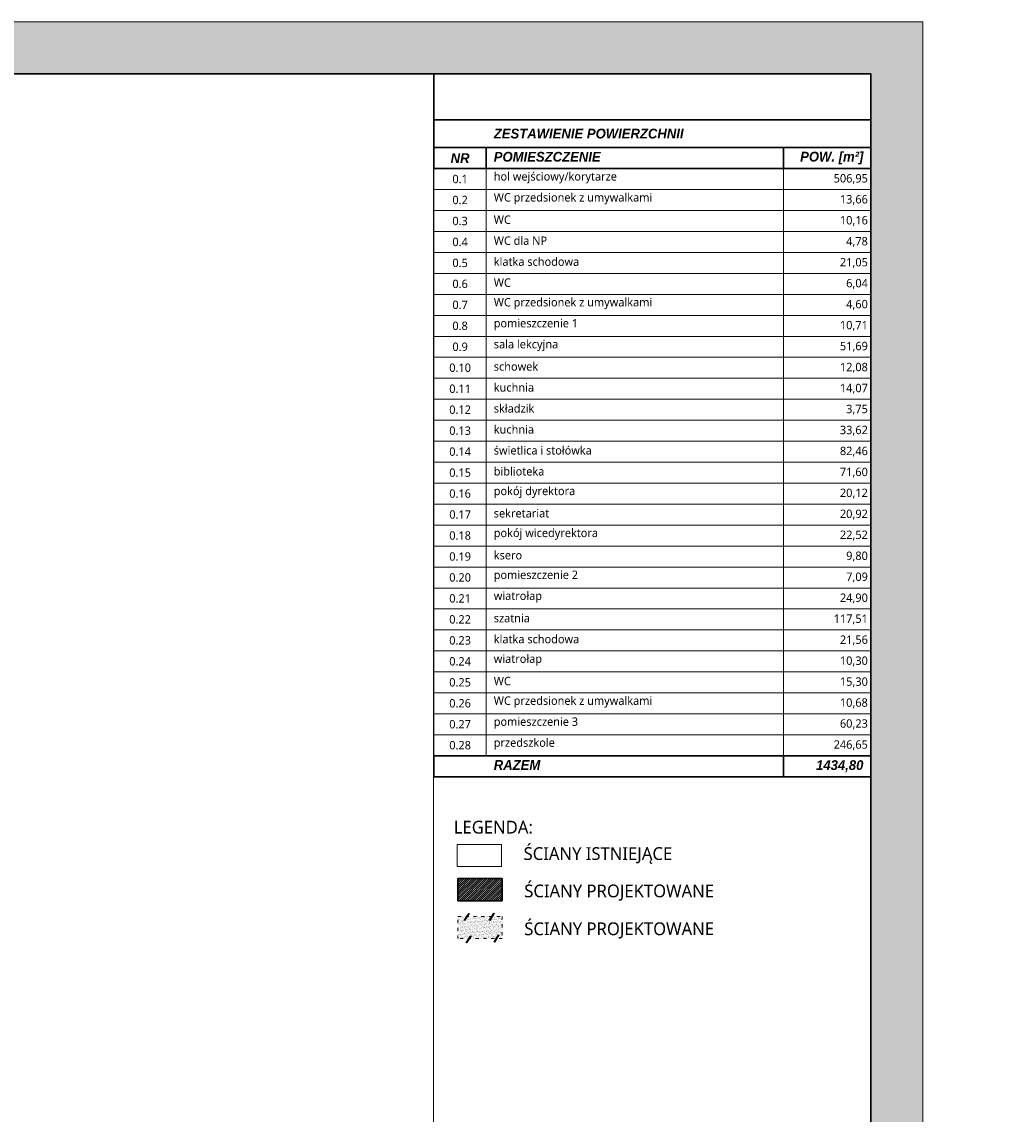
# Model space of a CAD drawing. Header units: millimetres. Extents: x -221 to 149158, y -114258 to 0.
# Tile 45 of 219: x 88205 to 92016, y -63303 to -59103. Entities that reach past the tile are written whole.
import ezdxf

# ---------------------------------------------------------------- set-up
doc = ezdxf.new("R2010")
doc.units = ezdxf.units.MM
doc.linetypes.add('ACAD_ISO03W100', pattern=[30, 12, -18])
doc.layers.get('0').update_dxf_attribs({"lineweight": 0})
for name, color, linetype, lineweight in [('A-opisram.ART', 250, 'Continuous', 0), ('opis..KF', 250, 'Continuous', 15), ('wymiar..KF', 12, 'Continuous', 5), ('zmiany..KF', 240, 'Continuous', 9), ('ściana pro..KF', 222, 'Continuous', 30), ('ściany ist..KF', 61, 'Continuous', 5)]:
    doc.layers.add(name, color=color, linetype=linetype, lineweight=lineweight)
doc.layers.add('A-pomocram.ART', color=254, linetype='Continuous', lineweight=0, plot=False)
doc.layers.add('A-przekrycieram.ART', color=7, linetype='Continuous', lineweight=0, true_color=0xffffff)
doc.layers.add('wypełnienie 2', color=7, linetype='Continuous', lineweight=0, true_color=0x363636)
doc.styles.add('ARCH', font='segoeuil.ttf')
doc.styles.add('kamil', font='GOTHIC.TTF')
doc.dimstyles.new('50..KF', dxfattribs={"dimscale": 0.5, "dimtxt": 12, "dimasz": 10, "dimexe": 5, "dimexo": 5, "dimgap": 3, "dimtad": 1, "dimdec": 1, "dimrnd": 0.5, "dimtxsty": 'kamil', "dimblk": 'ARCHTICK', "dimcen": 0, "dimclrd": 256, "dimclre": 256, "dimclrt": 256, "dimadec": 0, "dimazin": 0, "dimtfac": 1, "dimtdec": 1, "dimtofl": 0, "dimtmove": 0, "dimatfit": 3, "dimfxl": 10, "dimfxlon": 1, "dimlwd": 0, "dimlwe": 0, "dimarcsym": 0})

# ---------------------------------------------------------------- blocks, each defined once
blk = doc.blocks.new('_ArchTick')
at = {"color": 0, "linetype": 'ByBlock', "const_width": 0.15}
blk.add_lwpolyline([(-0.5, -0.5), (0.5, 0.5)], dxfattribs=at)
blk = doc.blocks.new('*D1279')
at = {"layer": 'Defpoints', "color": 0, "transparency": 16777216}
for p in [(14.6, -62912.1), (119184.8, -62912.1), (0, -62950)]:
    blk.add_point(p, dxfattribs=at)
at = {"layer": 'wymiar..KF', "linetype": 'Continuous', "lineweight": 0, "transparency": 16777216}
for p, q in [((19.6, -62912.1), (12.1, -62912.1)), ((14.6, -62950), (14.6, -62912.1)), ((9.6, -62950), (17.1, -62950))]:
    blk.add_line(p, q, dxfattribs=at)
at = {"layer": 'wymiar..KF', "lineweight": 0, "transparency": 16777216, "xscale": 5, "yscale": 5, "zscale": 5}
for p, rotation in [((14.6, -62912.1), 90), ((14.6, -62950), 270)]:
    blk.add_blockref('_ArchTick', p, dxfattribs=dict(at, rotation=rotation))
at = {"layer": 'wymiar..KF', "transparency": 16777216, "insert": (10, -62931.1), "char_height": 6, "attachment_point": 5, "rotation": 90, "style": 'kamil'}
blk.add_mtext('38', dxfattribs=at)
blk = doc.blocks.new('*U1674')
at = {"layer": 'A-przekrycieram.ART'}
h = blk.add_hatch(color=256, dxfattribs=at)
h.dxf.hatch_style = 1
h.paths.add_polyline_path([(0, 4200), (5940, 4200), (5940, 0), (0, 0)])
h.paths.add_polyline_path([(200, 4100), (5840, 4100), (5840, 100), (200, 100)], flags=16)
at = {"layer": 'A-opisram.ART'}
blk.add_line((4999.44, 100), (4999.44, 4100), dxfattribs=at)
at = {"layer": 'A-opisram.ART', "lineweight": 30}
blk.add_lwpolyline([(200, 4100), (5840, 4100), (5840, 100), (200, 100)], close=True, dxfattribs=at)
at = {"layer": 'A-pomocram.ART'}
blk.add_lwpolyline([(0, 4200), (5940, 4200), (5940, 0), (0, 0)], close=True, dxfattribs=at)

msp = doc.modelspace()

# ---------------------------------------------------------------- hatches: boundary and pattern name
at = {"layer": 'wypełnienie 2', "linetype": 'ByBlock'}
h = msp.add_hatch(dxfattribs=at)
h.set_pattern_fill('ANSI31', color=256, scale=1.815821)
h.set_pattern_definition([(45, (-73473.235, 47333.648), (-4.07663547, 4.07663547), [])])
h.paths.add_polyline_path([(90051.3, -62482.8), (89881.07, -62482.8), (89881.07, -62397.69), (90051.3, -62397.69)])
at = {"layer": 'zmiany..KF', "linetype": 'ACAD_ISO03W100', "lineweight": 0, "ltscale": 0.1}
h = msp.add_hatch(dxfattribs=at)
h.set_pattern_fill('AR-SAND', color=256, scale=0.2)
h.paths.add_polyline_path([(90051.3, -62628.36), (89881.07, -62628.36), (89881.07, -62543.24), (90051.3, -62543.24)])

# ---------------------------------------------------------------- linework, layer by layer
at = {"layer": 'opis..KF', "lineweight": 30}
for points in [[(89789.05, -59479.36), (91468.68, -59479.36), (91468.68, -59303.22), (89789.05, -59303.22)], [(89789.05, -59586.86), (91468.68, -59586.86), (91468.68, -59479.36), (89789.05, -59479.36)], [(89789.05, -59586.86), (89990.43, -59586.86), (89990.43, -59667.5), (89789.05, -59667.5)], [(89990.43, -59586.86), (91132.72, -59586.86), (91132.72, -59667.5), (89990.43, -59667.5)], [(91132.72, -59586.86), (91468.68, -59586.86), (91468.68, -59667.5), (91132.72, -59667.5)], [(89789.05, -61925.19), (91132.72, -61925.19), (91132.72, -62005.82), (89789.05, -62005.82)], [(91132.72, -61925.19), (91468.68, -61925.19), (91468.68, -62005.82), (91132.72, -62005.82)]]:
    msp.add_lwpolyline(points, close=True, dxfattribs=at)
at = {"layer": 'opis..KF'}
for points in [[(89789.05, -59667.5), (89990.43, -59667.5), (89990.43, -59748.13), (89789.05, -59748.13)], [(89990.43, -59667.5), (91132.72, -59667.5), (91132.72, -59748.13), (89990.43, -59748.13)], [(91132.72, -59667.5), (91468.68, -59667.5), (91468.68, -59748.13), (91132.72, -59748.13)], [(89789.05, -59748.13), (89990.43, -59748.13), (89990.43, -59828.76), (89789.05, -59828.76)], [(89990.43, -59748.13), (91132.72, -59748.13), (91132.72, -59828.76), (89990.43, -59828.76)], [(91132.72, -59748.13), (91468.68, -59748.13), (91468.68, -59828.76), (91132.72, -59828.76)], [(89789.05, -59828.76), (89990.43, -59828.76), (89990.43, -59909.39), (89789.05, -59909.39)], [(89990.43, -59828.76), (91132.72, -59828.76), (91132.72, -59909.39), (89990.43, -59909.39)], [(91132.72, -59828.76), (91468.68, -59828.76), (91468.68, -59909.39), (91132.72, -59909.39)], [(89789.05, -59909.39), (89990.43, -59909.39), (89990.43, -59990.02), (89789.05, -59990.02)], [(89990.43, -59909.39), (91132.72, -59909.39), (91132.72, -59990.02), (89990.43, -59990.02)], [(91132.72, -59909.39), (91468.68, -59909.39), (91468.68, -59990.02), (91132.72, -59990.02)], [(89789.05, -59990.02), (89990.43, -59990.02), (89990.43, -60070.66), (89789.05, -60070.66)], [(89990.43, -59990.02), (91132.72, -59990.02), (91132.72, -60070.66), (89990.43, -60070.66)], [(91132.72, -59990.02), (91468.68, -59990.02), (91468.68, -60070.66), (91132.72, -60070.66)], [(89789.05, -60070.66), (89990.43, -60070.66), (89990.43, -60151.29), (89789.05, -60151.29)], [(89990.43, -60070.66), (91132.72, -60070.66), (91132.72, -60151.29), (89990.43, -60151.29)], [(91132.72, -60070.66), (91468.68, -60070.66), (91468.68, -60151.29), (91132.72, -60151.29)], [(89789.05, -60151.29), (89990.43, -60151.29), (89990.43, -60231.92), (89789.05, -60231.92)], [(89990.43, -60151.29), (91132.72, -60150.13), (91132.72, -60230.76), (89990.43, -60231.92)], [(91132.72, -60151.29), (91468.68, -60151.29), (91468.68, -60231.92), (91132.72, -60231.92)], [(89789.05, -60231.92), (89990.43, -60231.92), (89990.43, -60312.55), (89789.05, -60312.55)], [(89990.43, -60231.92), (91132.72, -60231.92), (91132.72, -60312.55), (89990.43, -60312.55)], [(91132.72, -60231.92), (91468.68, -60231.92), (91468.68, -60312.55), (91132.72, -60312.55)], [(89789.05, -60312.55), (89990.43, -60312.55), (89990.43, -60393.18), (89789.05, -60393.18)], [(89990.43, -60312.55), (91132.72, -60312.55), (91132.72, -60393.18), (89990.43, -60393.18)], [(91132.72, -60312.55), (91468.68, -60312.55), (91468.68, -60393.18), (91132.72, -60393.18)], [(89789.05, -60393.18), (89990.43, -60393.18), (89990.43, -60473.82), (89789.05, -60473.82)], [(89990.43, -60393.18), (91132.72, -60393.18), (91132.72, -60473.82), (89990.43, -60473.82)], [(91132.72, -60393.18), (91468.68, -60393.18), (91468.68, -60473.82), (91132.72, -60473.82)], [(89789.05, -60473.82), (89990.43, -60473.82), (89990.43, -60554.45), (89789.05, -60554.45)], [(89990.43, -60473.82), (91132.72, -60473.82), (91132.72, -60554.45), (89990.43, -60554.45)], [(91132.72, -60473.82), (91468.68, -60473.82), (91468.68, -60554.45), (91132.72, -60554.45)], [(89789.05, -60554.45), (89990.43, -60554.45), (89990.43, -60635.08), (89789.05, -60635.08)], [(89990.43, -60554.45), (91132.72, -60554.45), (91132.72, -60635.08), (89990.43, -60635.08)], [(91132.72, -60554.45), (91468.68, -60554.45), (91468.68, -60635.08), (91132.72, -60635.08)], [(89789.05, -60635.08), (89990.43, -60635.08), (89990.43, -60715.71), (89789.05, -60715.71)], [(89990.43, -60635.08), (91132.72, -60635.08), (91132.72, -60715.71), (89990.43, -60715.71)], [(91132.72, -60635.08), (91468.68, -60635.08), (91468.68, -60715.71), (91132.72, -60715.71)], [(89789.05, -60715.71), (89990.43, -60715.71), (89990.43, -60796.34), (89789.05, -60796.34)], [(89990.43, -60715.71), (91132.72, -60715.71), (91132.72, -60796.34), (89990.43, -60796.34)], [(91132.72, -60715.71), (91468.68, -60715.71), (91468.68, -60796.34), (91132.72, -60796.34)], [(89789.05, -60796.34), (89990.43, -60796.34), (89990.43, -60876.97), (89789.05, -60876.97)], [(89990.43, -60796.34), (91132.72, -60796.34), (91132.72, -60876.97), (89990.43, -60876.97)], [(91132.72, -60796.34), (91468.68, -60796.34), (91468.68, -60876.97), (91132.72, -60876.97)], [(89789.05, -60876.97), (89990.43, -60876.97), (89990.43, -60957.61), (89789.05, -60957.61)], [(89990.43, -60876.97), (91132.72, -60876.97), (91132.72, -60957.61), (89990.43, -60957.61)], [(91132.72, -60876.97), (91468.68, -60876.97), (91468.68, -60957.61), (91132.72, -60957.61)], [(89789.05, -60957.61), (89990.43, -60957.61), (89990.43, -61038.24), (89789.05, -61038.24)], [(89990.43, -60957.61), (91132.72, -60956.45), (91132.72, -61037.08), (89990.43, -61038.24)], [(91132.72, -60957.61), (91468.68, -60957.61), (91468.68, -61038.24), (91132.72, -61038.24)], [(89789.05, -61038.24), (89990.43, -61038.24), (89990.43, -61118.87), (89789.05, -61118.87)], [(89990.43, -61038.24), (91132.72, -61038.24), (91132.72, -61118.87), (89990.43, -61118.87)], [(91132.72, -61038.24), (91468.68, -61038.24), (91468.68, -61118.87), (91132.72, -61118.87)], [(89789.05, -61118.87), (89990.43, -61118.87), (89990.43, -61199.5), (89789.05, -61199.5)], [(89990.43, -61118.87), (91132.72, -61118.87), (91132.72, -61199.5), (89990.43, -61199.5)], [(91132.72, -61118.87), (91468.68, -61118.87), (91468.68, -61199.5), (91132.72, -61199.5)], [(89789.05, -61199.5), (89990.43, -61199.5), (89990.43, -61280.13), (89789.05, -61280.13)], [(89990.43, -61199.5), (91132.72, -61199.5), (91132.72, -61280.13), (89990.43, -61280.13)], [(91132.72, -61199.5), (91468.68, -61199.5), (91468.68, -61280.13), (91132.72, -61280.13)], [(89789.05, -61280.13), (89990.43, -61280.13), (89990.43, -61360.77), (89789.05, -61360.77)], [(89990.43, -61280.13), (91132.72, -61280.13), (91132.72, -61360.77), (89990.43, -61360.77)], [(91132.72, -61280.13), (91468.68, -61280.13), (91468.68, -61360.77), (91132.72, -61360.77)], [(89789.05, -61360.77), (89990.43, -61360.77), (89990.43, -61441.4), (89789.05, -61441.4)], [(89990.43, -61360.77), (91132.72, -61360.77), (91132.72, -61441.4), (89990.43, -61441.4)], [(91132.72, -61360.77), (91468.68, -61360.77), (91468.68, -61441.4), (91132.72, -61441.4)], [(89789.05, -61441.4), (89990.43, -61441.4), (89990.43, -61522.03), (89789.05, -61522.03)], [(89990.43, -61441.4), (91132.72, -61441.4), (91132.72, -61522.03), (89990.43, -61522.03)], [(91132.72, -61441.4), (91468.68, -61441.4), (91468.68, -61522.03), (91132.72, -61522.03)], [(89789.05, -61522.03), (89990.43, -61522.03), (89990.43, -61602.66), (89789.05, -61602.66)], [(89990.43, -61522.03), (91132.72, -61522.03), (91132.72, -61602.66), (89990.43, -61602.66)], [(91132.72, -61522.03), (91468.68, -61522.03), (91468.68, -61602.66), (91132.72, -61602.66)], [(89789.05, -61602.66), (89990.43, -61602.66), (89990.43, -61683.29), (89789.05, -61683.29)], [(89990.43, -61602.66), (91132.72, -61602.66), (91132.72, -61683.29), (89990.43, -61683.29)], [(91132.72, -61602.66), (91468.68, -61602.66), (91468.68, -61683.29), (91132.72, -61683.29)], [(89789.05, -61683.29), (89990.43, -61683.29), (89990.43, -61763.92), (89789.05, -61763.92)], [(89990.43, -61683.29), (91132.72, -61683.29), (91132.72, -61763.92), (89990.43, -61763.92)], [(91132.72, -61683.29), (91468.68, -61683.29), (91468.68, -61763.92), (91132.72, -61763.92)], [(89789.05, -61763.92), (89990.43, -61763.92), (89990.43, -61844.56), (89789.05, -61844.56)], [(89990.43, -61763.92), (91132.72, -61763.92), (91132.72, -61844.56), (89990.43, -61844.56)], [(91132.72, -61763.92), (91468.68, -61763.92), (91468.68, -61844.56), (91132.72, -61844.56)], [(89789.05, -61844.56), (89990.43, -61844.56), (89990.43, -61925.19), (89789.05, -61925.19)], [(89990.43, -61844.56), (91132.72, -61844.56), (91132.72, -61925.19), (89990.43, -61925.19)], [(91132.72, -61844.56), (91468.68, -61844.56), (91468.68, -61925.19), (91132.72, -61925.19)]]:
    msp.add_lwpolyline(points, close=True, dxfattribs=at)
at = {"layer": 'zmiany..KF', "linetype": 'ByBlock'}
for p, q in [((89921.41, -62531.77), (89904.32, -62559.21)), ((89925.47, -62531.77), (89908.38, -62559.21)), ((90017.64, -62531.01), (90000.56, -62558.44)), ((90021.7, -62531.01), (90004.62, -62558.44)), ((89929.04, -62617.26), (89911.96, -62644.7)), ((89933.1, -62617.26), (89916.02, -62644.7)), ((90035.97, -62614.21), (90018.89, -62641.64)), ((90040.04, -62614.21), (90022.95, -62641.64))]:
    msp.add_line(p, q, dxfattribs=at)
at = {"layer": 'zmiany..KF', "linetype": 'ACAD_ISO03W100'}
msp.add_lwpolyline([(90051.3, -62628.36), (89881.07, -62628.36), (89881.07, -62543.24), (90051.3, -62543.24)], close=True, dxfattribs=at)
at = {"layer": 'ściana pro..KF', "linetype": 'ByBlock'}
msp.add_lwpolyline([(90051.3, -62482.8), (89881.07, -62482.8), (89881.07, -62397.69), (90051.3, -62397.69)], close=True, dxfattribs=at)
at = {"layer": 'ściany ist..KF'}
msp.add_lwpolyline([(90048.67, -62351.34), (89878.44, -62351.34), (89878.44, -62266.23), (90048.67, -62266.23)], close=True, dxfattribs=at)

# ---------------------------------------------------------------- block references
at = {"xscale": 2, "yscale": 2, "zscale": 2}
msp.add_blockref('*U1674', (79788.68, -67503.22), dxfattribs=at)

# ---------------------------------------------------------------- texts
at = {"layer": 'opis..KF', "style": 'ARCH'}
for s, insert, char_height, width, attachment_point in [('\\A1;{\\fCentury Gothic|b1|i1|c238|p34;ZESTAWIENIE POWIERZCHNII}', (90019.08, -59533.11), 37.6282, 979.253, 4), ('\\A1;{\\fCentury Gothic|b1|i1|c238|p34;NR}', (89889.64, -59627.18), 37.6282, 201.5797, 5), ('\\A1;{\\fCentury Gothic|b1|i1|c238|p34;POMIESZCZENIE}', (90019.08, -59622.27), 37.6282, 979.253, 4), ('\\A1;{\\fCentury Gothic|b1|i1|c238|p34;POW. [m²]}', (91440.04, -59627.1), 37.6282, 307.3206, 6), ('\\A1;hol wejściowy/korytarze', (90019.08, -59702.91), 32.2528, 979.253, 4), ('\\A1;0.1', (89889.64, -59707.81), 32.253, 201.5797, 5), ('\\A1;506,95', (91457.2, -59707.73), 32.253, 340.2062, 6), ('\\A1;WC przedsionek z umywalkami', (90019.08, -59783.54), 32.2528, 979.253, 4), ('\\A1;0.2', (89889.64, -59788.44), 32.253, 201.5797, 5), ('\\A1;13,66', (91457.2, -59788.36), 32.253, 340.2062, 6), ('\\A1;WC', (90019.08, -59864.17), 32.253, 979.253, 4), ('\\A1;0.3', (89889.64, -59869.08), 32.253, 201.5797, 5), ('\\A1;10,16', (91457.2, -59868.99), 32.253, 340.2062, 6), ('\\A1;0.4', (89889.64, -59949.71), 32.253, 201.5797, 5), ('\\A1;WC dla NP', (90019.08, -59944.8), 32.2528, 979.253, 4), ('\\A1;4,78', (91457.2, -59949.63), 32.253, 340.2062, 6), ('\\A1;0.5', (89889.64, -60030.34), 32.253, 201.5797, 5), ('\\A1;klatka schodowa', (90019.08, -60025.43), 32.2528, 979.253, 4), ('\\A1;21,05', (91457.2, -60030.26), 32.253, 340.2062, 6), ('\\A1;0.6', (89889.64, -60110.97), 32.253, 201.5797, 5), ('\\A1;WC', (90019.08, -60106.06), 32.253, 979.253, 4), ('\\A1;6,04', (91457.2, -60110.89), 32.253, 340.2062, 6), ('\\A1;0.7', (89889.64, -60191.6), 32.253, 201.5797, 5), ('\\A1;WC przedsionek z umywalkami', (90019.08, -60186.7), 32.2528, 979.253, 4), ('\\A1;4,60', (91457.2, -60191.52), 32.253, 340.2062, 6), ('\\A1;0.8', (89889.64, -60272.24), 32.253, 201.5797, 5), ('\\A1;pomieszczenie 1', (90019.08, -60267.33), 32.2528, 979.253, 4), ('\\A1;10,71', (91457.2, -60272.15), 32.253, 340.2062, 6), ('\\A1;0.9', (89889.64, -60352.87), 32.253, 201.5797, 5), ('\\A1;sala lekcyjna', (90019.08, -60347.96), 32.2528, 979.253, 4), ('\\A1;51,69', (91457.2, -60352.78), 32.253, 340.2062, 6), ('\\A1;0.10', (89889.64, -60433.5), 32.253, 201.5797, 5), ('\\A1;schowek', (90019.08, -60428.59), 32.2528, 979.253, 4), ('\\A1;12,08', (91457.2, -60433.42), 32.253, 340.2062, 6), ('\\A1;0.11', (89889.64, -60514.13), 32.253, 201.5797, 5), ('\\A1;kuchnia', (90019.08, -60509.22), 32.2528, 979.253, 4), ('\\A1;14,07', (91457.2, -60514.05), 32.253, 340.2062, 6), ('\\A1;0.12', (89889.64, -60594.76), 32.253, 201.5797, 5), ('\\A1;składzik', (90019.08, -60589.86), 32.2528, 979.253, 4), ('\\A1;3,75', (91457.2, -60594.68), 32.253, 340.2062, 6), ('\\A1;0.13', (89889.64, -60675.39), 32.253, 201.5797, 5), ('\\A1;kuchnia', (90019.08, -60670.49), 32.2528, 979.253, 4), ('\\A1;33,62', (91457.2, -60675.31), 32.253, 340.2062, 6), ('\\A1;świetlica i stołówka', (90019.08, -60751.12), 32.2528, 979.253, 4), ('\\A1;0.14', (89889.64, -60756.03), 32.253, 201.5797, 5), ('\\A1;82,46', (91457.2, -60755.94), 32.253, 340.2062, 6), ('\\A1;biblioteka', (90019.08, -60831.75), 32.2528, 979.253, 4), ('\\A1;0.15', (89889.64, -60836.66), 32.253, 201.5797, 5), ('\\A1;71,60', (91457.2, -60836.58), 32.253, 340.2062, 6), ('\\A1;pokój dyrektora', (90019.08, -60912.38), 32.2528, 979.253, 4), ('\\A1;0.16', (89889.64, -60917.29), 32.253, 201.5797, 5), ('\\A1;20,12', (91457.2, -60917.21), 32.253, 340.2062, 6), ('\\A1;0.17', (89889.64, -60997.92), 32.253, 201.5797, 5), ('\\A1;sekretariat', (90019.08, -60993.02), 32.2528, 979.253, 4), ('\\A1;20,92', (91457.2, -60997.84), 32.253, 340.2062, 6), ('\\A1;0.18', (89889.64, -61078.55), 32.253, 201.5797, 5), ('\\A1;pokój wicedyrektora', (90019.08, -61073.65), 32.2528, 979.253, 4), ('\\A1;22,52', (91457.2, -61078.47), 32.253, 340.2062, 6), ('\\A1;0.19', (89889.64, -61159.19), 32.253, 201.5797, 5), ('\\A1;ksero', (90019.08, -61154.28), 32.253, 979.253, 4), ('\\A1;9,80', (91457.2, -61159.1), 32.253, 340.2062, 6), ('\\A1;0.20', (89889.64, -61239.82), 32.253, 201.5797, 5), ('\\A1;pomieszczenie 2', (90019.08, -61234.91), 32.2528, 979.253, 4), ('\\A1;7,09', (91457.2, -61239.74), 32.253, 340.2062, 6), ('\\A1;0.21', (89889.64, -61320.45), 32.253, 201.5797, 5), ('\\A1;wiatrołap', (90019.08, -61315.54), 32.2528, 979.253, 4), ('\\A1;24,90', (91457.2, -61320.37), 32.253, 340.2062, 6), ('\\A1;0.22', (89889.64, -61401.08), 32.253, 201.5797, 5), ('\\A1;szatnia', (90019.08, -61396.17), 32.2528, 979.253, 4), ('\\A1;117,51', (91457.2, -61401), 32.253, 340.2062, 6), ('\\A1;0.23', (89889.64, -61481.71), 32.253, 201.5797, 5), ('\\A1;klatka schodowa', (90019.08, -61476.81), 32.2528, 979.253, 4), ('\\A1;21,56', (91457.2, -61481.63), 32.253, 340.2062, 6), ('\\A1;0.24', (89889.64, -61562.34), 32.253, 201.5797, 5), ('\\A1;wiatrołap', (90019.08, -61557.44), 32.2528, 979.253, 4), ('\\A1;10,30', (91457.2, -61562.26), 32.253, 340.2062, 6), ('\\A1;0.25', (89889.64, -61642.98), 32.253, 201.5797, 5), ('\\A1;WC', (90019.08, -61638.07), 32.253, 979.253, 4), ('\\A1;15,30', (91457.2, -61642.89), 32.253, 340.2062, 6), ('\\A1;0.26', (89889.64, -61723.61), 32.253, 201.5797, 5), ('\\A1;WC przedsionek z umywalkami', (90019.08, -61718.7), 32.2528, 979.253, 4), ('\\A1;10,68', (91457.2, -61723.53), 32.253, 340.2062, 6), ('\\A1;pomieszczenie 3', (90019.08, -61799.33), 32.2528, 979.253, 4), ('\\A1;0.27', (89889.64, -61804.24), 32.253, 201.5797, 5), ('\\A1;60,23', (91457.2, -61804.16), 32.253, 340.2062, 6), ('\\A1;przedszkole', (90019.08, -61879.97), 32.2528, 979.253, 4), ('\\A1;0.28', (89889.64, -61884.87), 32.253, 201.5797, 5), ('\\A1;246,65', (91457.2, -61884.79), 32.253, 340.2062, 6), ('\\A1;{\\fCentury Gothic|b1|i1|c238|p34;RAZEM}', (90019.08, -61960.6), 37.6282, 979.253, 4), ('\\A1;{\\fCentury Gothic|b1|i1|c238|p34;1434,80}', (91440.04, -61965.42), 37.6282, 307.3206, 6)]:
    msp.add_mtext(s, dxfattribs=dict(at, insert=insert, char_height=char_height, width=width, attachment_point=attachment_point))
at = {"layer": 'ściany ist..KF', "lineweight": 5, "char_height": 49.0272, "width": 1532.0994, "attachment_point": 4, "style": 'ARCH'}
for s, insert in [('\\A1;LEGENDA:', (89865.52, -62200.27)), ('\\A1;ŚCIANY ISTNIEJĄCE', (90133.79, -62308.78)), ('\\A1;ŚCIANY PROJEKTOWANE', (90136.42, -62451.44)), ('\\A1;ŚCIANY PROJEKTOWANE', (90136.42, -62597))]:
    msp.add_mtext(s, dxfattribs=dict(at, insert=insert))

# ---------------------------------------------------------------- dimensions: what is measured, and where the dimension line sits
at = {"layer": 'wymiar..KF'}
dim = msp.add_linear_dim(base=(14.6, -62912.12), p1=(0, -62950.01), p2=(119184.82, -62912.12), angle=90, dimstyle='50..KF', override={"dimtmove": 1}, dxfattribs=at)
dim.commit()
dim.dimension.update_dxf_attribs({"geometry": '*D1279', "text_midpoint": (9.95, -62931.07)})

doc.saveas('drawing.dxf')
